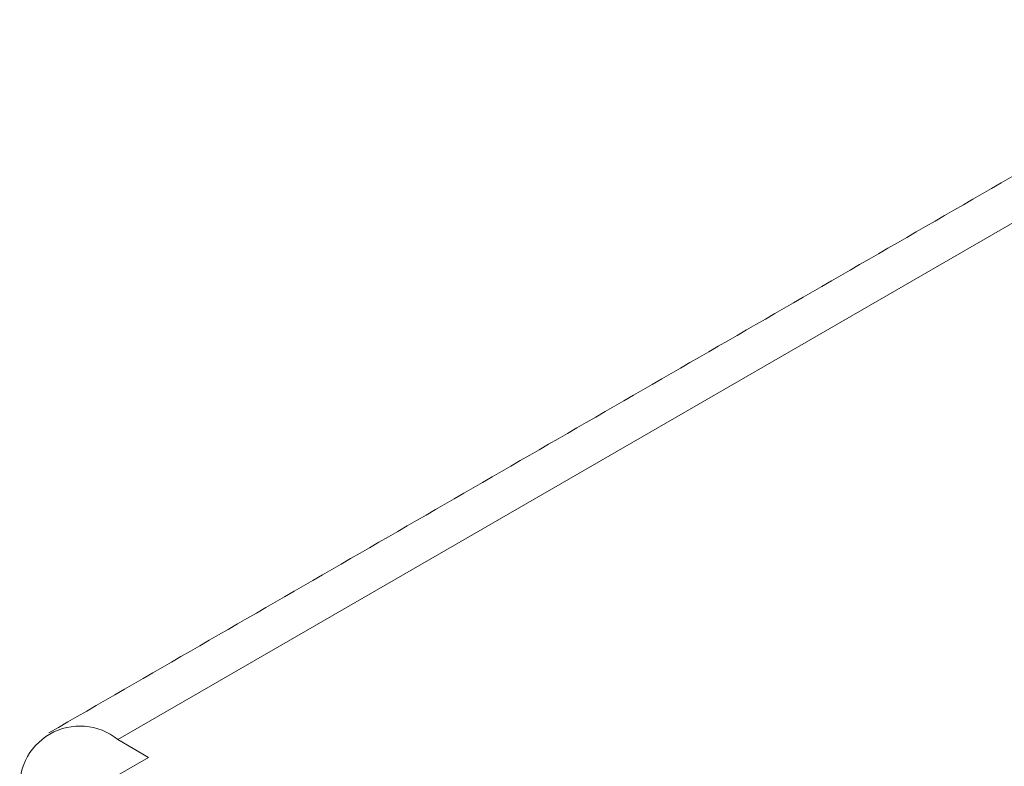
# Model space of a CAD drawing. Header units: inches. Extents: x 0.2 to 16.3, y 0.2 to 11.5.
# Tile 7 of 65: x 1.044 to 1.421, y 2.741 to 3.027. Entities that reach past the tile are written whole.
import ezdxf

# ---------------------------------------------------------------- set-up
doc = ezdxf.new("R2010")
doc.units = ezdxf.units.IN
doc.header["$MEASUREMENT"] = 0

msp = doc.modelspace()

# ---------------------------------------------------------------- linework, layer by layer
at = {"color": 7, "linetype": 'Continuous', "lineweight": 15}
for p, q in [((2.927750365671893, 3.817032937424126), (1.081730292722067, 2.751348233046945)), ((1.081730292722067, 2.751348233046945), (1.093515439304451, 2.744544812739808)), ((1.093515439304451, 2.744544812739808), (1.081730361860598, 2.737741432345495))]:
    msp.add_line(p, q, dxfattribs=at)
msp.add_arc((1.067192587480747, 2.733525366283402), 0.02299998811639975, 50.79666064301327, 189.2141832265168, dxfattribs=at)
msp.add_open_spline([(2.90141916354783, 3.819640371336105), (1.055399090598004, 2.753955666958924)], degree=1, dxfattribs=at)

doc.saveas('drawing.dxf')
